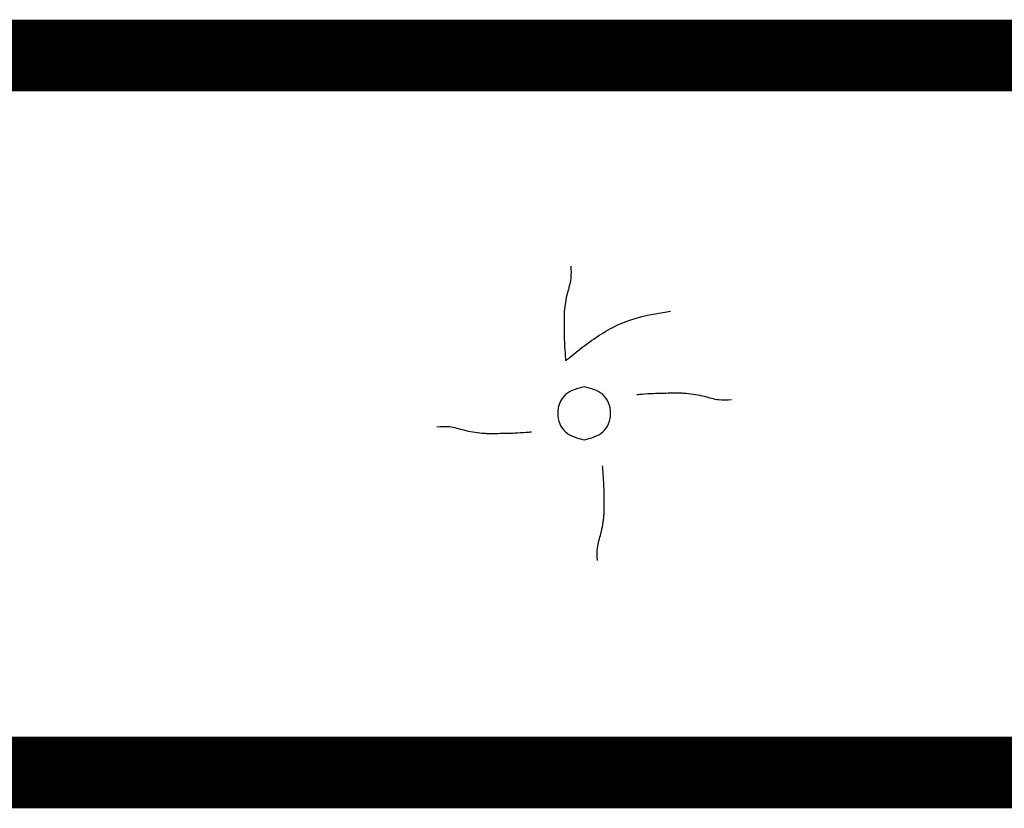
# Model space of a CAD drawing. Header units: inches. Extents: x -832 to -627, y -264 to 26.
# Tile 18 of 23: x -727 to -713, y -61 to -50. Entities that reach past the tile are written whole.
import ezdxf

# ---------------------------------------------------------------- set-up
doc = ezdxf.new("R2010")
doc.units = ezdxf.units.IN

# ---------------------------------------------------------------- blocks, each defined once
blk = doc.blocks.new('MEMBRANA__2', base_point=(-797.25, -81.75))
at = {"color": 7, "linetype": 'Continuous', "const_width": 0.5}
for points in [[(-747.951, -49.9), (-703.451, -49.9)], [(-703.451, -50.4), (-747.951, -50.4)], [(-760.132, -59.9), (-703.451, -59.9)], [(-703.451, -60.4), (-789.451, -60.4)]]:
    blk.add_lwpolyline(points, dxfattribs=at)
at = {"color": 7, "linetype": 'Continuous'}
for points in [[(-719.524, -55.398), (-719.526, -55.396), (-719.528, -55.393), (-719.53, -55.391), (-719.533, -55.389), (-719.535, -55.386), (-719.537, -55.384), (-719.539, -55.381), (-719.541, -55.379), (-719.544, -55.376), (-719.546, -55.373), (-719.549, -55.371), (-719.551, -55.368), (-719.554, -55.365), (-719.556, -55.362), (-719.559, -55.359), (-719.561, -55.356), (-719.564, -55.352), (-719.567, -55.349), (-719.57, -55.346), (-719.572, -55.343), (-719.575, -55.339), (-719.578, -55.336), (-719.581, -55.332), (-719.584, -55.329), (-719.587, -55.325), (-719.59, -55.321), (-719.593, -55.318), (-719.597, -55.314), (-719.6, -55.31), (-719.603, -55.306), (-719.606, -55.302), (-719.61, -55.298), (-719.613, -55.294), (-719.616, -55.29), (-719.62, -55.286), (-719.623, -55.281), (-719.627, -55.277), (-719.63, -55.273), (-719.634, -55.268), (-719.637, -55.264), (-719.641, -55.259), (-719.644, -55.255), (-719.648, -55.25), (-719.652, -55.246), (-719.655, -55.241), (-719.659, -55.236), (-719.663, -55.231), (-719.667, -55.226), (-719.67, -55.221), (-719.674, -55.217), (-719.678, -55.211), (-719.682, -55.206), (-719.686, -55.201), (-719.69, -55.196), (-719.694, -55.191), (-719.698, -55.186), (-719.702, -55.18), (-719.706, -55.175), (-719.71, -55.17), (-719.714, -55.164), (-719.718, -55.159), (-719.722, -55.153), (-719.726, -55.148), (-719.73, -55.142), (-719.734, -55.136), (-719.739, -55.131), (-719.743, -55.125), (-719.747, -55.119), (-719.751, -55.113), (-719.755, -55.107), (-719.76, -55.101), (-719.764, -55.095), (-719.768, -55.089), (-719.772, -55.083), (-719.777, -55.077), (-719.781, -55.071), (-719.785, -55.065), (-719.79, -55.059), (-719.794, -55.052), (-719.798, -55.046), (-719.803, -55.04), (-719.807, -55.033), (-719.811, -55.027), (-719.816, -55.02), (-719.82, -55.014), (-719.824, -55.007), (-719.829, -55.001), (-719.833, -54.994), (-719.837, -54.987), (-719.842, -54.981), (-719.846, -54.974), (-719.85, -54.967), (-719.855, -54.96), (-719.859, -54.954), (-719.864, -54.947), (-719.868, -54.94), (-719.872, -54.933), (-719.877, -54.926), (-719.881, -54.919), (-719.885, -54.912), (-719.89, -54.905), (-719.894, -54.898), (-719.899, -54.89), (-719.903, -54.883), (-719.907, -54.876), (-719.912, -54.869), (-719.916, -54.861), (-719.92, -54.854), (-719.924, -54.847), (-719.929, -54.839), (-719.933, -54.832), (-719.937, -54.825), (-719.942, -54.817), (-719.946, -54.81), (-719.95, -54.802), (-719.954, -54.795), (-719.959, -54.787), (-719.963, -54.779), (-719.967, -54.772), (-719.971, -54.764), (-719.975, -54.756), (-719.979, -54.749), (-719.984, -54.741), (-719.988, -54.733), (-719.992, -54.725), (-719.996, -54.717), (-720, -54.71), (-720.004, -54.702), (-720.008, -54.694), (-720.012, -54.686), (-720.016, -54.678), (-720.02, -54.67), (-720.024, -54.662), (-720.028, -54.654), (-720.032, -54.646), (-720.035, -54.638), (-720.039, -54.63), (-720.043, -54.621), (-720.047, -54.613), (-720.051, -54.605), (-720.054, -54.597), (-720.058, -54.589), (-720.062, -54.58), (-720.065, -54.572), (-720.069, -54.564), (-720.073, -54.556), (-720.076, -54.547), (-720.08, -54.539), (-720.083, -54.531), (-720.087, -54.522), (-720.09, -54.514), (-720.094, -54.505), (-720.097, -54.497), (-720.1, -54.489), (-720.104, -54.48), (-720.107, -54.472), (-720.11, -54.463), (-720.113, -54.455), (-720.116, -54.446), (-720.119, -54.437), (-720.123, -54.429), (-720.126, -54.42), (-720.129, -54.412), (-720.132, -54.403), (-720.134, -54.394), (-720.137, -54.386), (-720.14, -54.377), (-720.143, -54.369), (-720.146, -54.36), (-720.148, -54.351), (-720.151, -54.342), (-720.154, -54.334), (-720.156, -54.325), (-720.159, -54.316), (-720.161, -54.308), (-720.164, -54.299), (-720.166, -54.29), (-720.169, -54.281), (-720.171, -54.272), (-720.173, -54.264), (-720.175, -54.255), (-720.177, -54.246), (-720.179, -54.237), (-720.182, -54.228), (-720.184, -54.22), (-720.185, -54.211), (-720.187, -54.202), (-720.189, -54.193), (-720.191, -54.184), (-720.193, -54.175), (-720.194, -54.166), (-720.196, -54.157), (-720.198, -54.149), (-720.199, -54.14), (-720.2, -54.131), (-720.202, -54.123), (-720.203, -54.114), (-720.204, -54.106), (-720.205, -54.097), (-720.206, -54.089), (-720.208, -54.08), (-720.209, -54.071), (-720.209, -54.063), (-720.21, -54.054), (-720.211, -54.045), (-720.212, -54.037), (-720.213, -54.028), (-720.213, -54.019), (-720.214, -54.011), (-720.214, -54.002), (-720.215, -53.993), (-720.215, -53.984), (-720.216, -53.975), (-720.216, -53.966), (-720.216, -53.957), (-720.216, -53.948), (-720.216, -53.939), (-720.216, -53.93), (-720.216, -53.923), (-720.216, -53.915), (-720.216, -53.908), (-720.216, -53.901), (-720.216, -53.893), (-720.215, -53.886), (-720.215, -53.878), (-720.214, -53.871), (-720.214, -53.864), (-720.213, -53.857), (-720.213, -53.849), (-720.212, -53.842), (-720.211, -53.835), (-720.21, -53.828), (-720.209, -53.821), (-720.208, -53.813), (-720.207, -53.806), (-720.206, -53.799), (-720.205, -53.792), (-720.204, -53.785), (-720.203, -53.778), (-720.202, -53.771), (-720.2, -53.764), (-720.199, -53.757), (-720.197, -53.751), (-720.196, -53.744), (-720.194, -53.737), (-720.193, -53.73), (-720.191, -53.724), (-720.189, -53.717), (-720.187, -53.71), (-720.185, -53.703), (-720.183, -53.695), (-720.181, -53.688), (-720.179, -53.681), (-720.177, -53.674), (-720.174, -53.667), (-720.172, -53.66), (-720.169, -53.652), (-720.167, -53.645), (-720.164, -53.639), (-720.161, -53.632), (-720.159, -53.625), (-720.156, -53.618), (-720.153, -53.611), (-720.15, -53.604), (-720.147, -53.598), (-720.144, -53.591), (-720.141, -53.585), (-720.138, -53.578), (-720.135, -53.572), (-720.132, -53.565), (-720.128, -53.559), (-720.125, -53.552), (-720.122, -53.546), (-720.118, -53.54), (-720.115, -53.534), (-720.111, -53.528), (-720.108, -53.521), (-720.104, -53.515), (-720.1, -53.509), (-720.097, -53.503), (-720.093, -53.497), (-720.089, -53.492), (-720.085, -53.486), (-720.081, -53.48), (-720.077, -53.474), (-720.073, -53.468), (-720.069, -53.463), (-720.065, -53.457), (-720.061, -53.452), (-720.057, -53.446), (-720.053, -53.44), (-720.049, -53.435), (-720.044, -53.43), (-720.04, -53.424), (-720.036, -53.419), (-720.031, -53.414), (-720.027, -53.408), (-720.022, -53.403), (-720.018, -53.398), (-720.013, -53.393), (-720.009, -53.388), (-720.004, -53.383), (-720, -53.378), (-719.995, -53.373), (-719.99, -53.368), (-719.985, -53.363), (-719.981, -53.358), (-719.976, -53.354), (-719.971, -53.349), (-719.966, -53.344), (-719.961, -53.339), (-719.957, -53.335), (-719.952, -53.33), (-719.947, -53.326), (-719.942, -53.321), (-719.937, -53.317), (-719.932, -53.312), (-719.927, -53.308), (-719.921, -53.304), (-719.916, -53.299), (-719.911, -53.295), (-719.906, -53.291), (-719.901, -53.287), (-719.896, -53.282), (-719.891, -53.278), (-719.885, -53.274), (-719.88, -53.27), (-719.875, -53.266), (-719.869, -53.262), (-719.864, -53.258), (-719.859, -53.255), (-719.854, -53.251), (-719.848, -53.247), (-719.843, -53.243), (-719.837, -53.239), (-719.832, -53.236), (-719.827, -53.232), (-719.821, -53.228), (-719.816, -53.225), (-719.81, -53.221), (-719.805, -53.218), (-719.799, -53.214), (-719.794, -53.211), (-719.789, -53.207), (-719.783, -53.204), (-719.778, -53.201), (-719.772, -53.197), (-719.767, -53.194), (-719.761, -53.191), (-719.755, -53.188), (-719.75, -53.185), (-719.744, -53.181), (-719.739, -53.178), (-719.733, -53.175), (-719.728, -53.172), (-719.722, -53.169), (-719.717, -53.166), (-719.711, -53.163), (-719.706, -53.161), (-719.7, -53.158), (-719.695, -53.155), (-719.689, -53.152), (-719.684, -53.149), (-719.678, -53.147), (-719.673, -53.144), (-719.667, -53.141), (-719.661, -53.139), (-719.656, -53.136), (-719.65, -53.133), (-719.645, -53.131), (-719.64, -53.128), (-719.634, -53.126), (-719.629, -53.124), (-719.623, -53.121), (-719.618, -53.119), (-719.612, -53.116), (-719.607, -53.114), (-719.601, -53.112), (-719.596, -53.11), (-719.591, -53.107), (-719.585, -53.105), (-719.58, -53.103), (-719.574, -53.101), (-719.569, -53.099), (-719.564, -53.097), (-719.558, -53.095), (-719.553, -53.093), (-719.548, -53.091), (-719.543, -53.089), (-719.537, -53.087), (-719.532, -53.085), (-719.527, -53.083), (-719.522, -53.081), (-719.517, -53.08), (-719.512, -53.078), (-719.506, -53.076), (-719.501, -53.074), (-719.496, -53.073), (-719.491, -53.071), (-719.486, -53.069), (-719.481, -53.068), (-719.476, -53.066), (-719.471, -53.065), (-719.466, -53.063), (-719.462, -53.062), (-719.457, -53.06), (-719.452, -53.059), (-719.447, -53.057), (-719.442, -53.056), (-719.438, -53.054), (-719.433, -53.053), (-719.428, -53.052), (-719.424, -53.051), (-719.419, -53.049), (-719.414, -53.048), (-719.41, -53.047), (-719.405, -53.046), (-719.401, -53.044), (-719.397, -53.043), (-719.392, -53.042), (-719.388, -53.041), (-719.383, -53.04), (-719.379, -53.039), (-719.375, -53.038), (-719.371, -53.037), (-719.367, -53.036), (-719.362, -53.035), (-719.358, -53.034), (-719.354, -53.033), (-719.35, -53.033), (-719.346, -53.032), (-719.342, -53.031), (-719.339, -53.03), (-719.335, -53.029), (-719.331, -53.029), (-719.327, -53.028), (-719.324, -53.027), (-719.32, -53.026), (-719.316, -53.026), (-719.313, -53.025), (-719.309, -53.024), (-719.306, -53.024), (-719.303, -53.023), (-719.299, -53.023), (-719.296, -53.022), (-719.293, -53.022), (-719.289, -53.021), (-719.286, -53.021), (-719.283, -53.02), (-719.28, -53.02), (-719.277, -53.019), (-719.274, -53.019), (-719.272, -53.019), (-719.269, -53.018), (-719.266, -53.018), (-719.263, -53.018), (-719.261, -53.017), (-719.258, -53.017), (-719.256, -53.017), (-719.253, -53.017), (-719.251, -53.016), (-719.249, -53.016), (-719.247, -53.016), (-719.246, -53.016), (-719.245, -53.016), (-719.244, -53.016), (-719.242, -53.016), (-719.241, -53.016), (-719.24, -53.016), (-719.239, -53.016), (-719.237, -53.016), (-719.236, -53.016), (-719.235, -53.016), (-719.233, -53.015), (-719.232, -53.015), (-719.23, -53.015), (-719.229, -53.015), (-719.227, -53.015), (-719.226, -53.015), (-719.224, -53.015), (-719.224, -53.015), (-719.224, -53.015), (-719.223, -53.015), (-719.223, -53.015), (-719.222, -53.015), (-719.222, -53.015), (-719.221, -53.015), (-719.221, -53.015), (-719.22, -53.015), (-719.219, -53.015), (-719.219, -53.016), (-719.218, -53.016), (-719.217, -53.016), (-719.216, -53.016), (-719.216, -53.016), (-719.215, -53.016), (-719.214, -53.016), (-719.213, -53.016), (-719.212, -53.016), (-719.211, -53.016), (-719.21, -53.016), (-719.207, -53.016), (-719.203, -53.016), (-719.199, -53.017), (-719.195, -53.017), (-719.191, -53.017), (-719.187, -53.018), (-719.184, -53.018), (-719.18, -53.018), (-719.176, -53.019), (-719.172, -53.019), (-719.169, -53.02), (-719.165, -53.02), (-719.161, -53.021), (-719.158, -53.021), (-719.154, -53.022), (-719.15, -53.023), (-719.147, -53.023), (-719.143, -53.024), (-719.14, -53.025), (-719.136, -53.026), (-719.133, -53.026), (-719.129, -53.027), (-719.126, -53.028), (-719.122, -53.029), (-719.119, -53.03), (-719.116, -53.03), (-719.112, -53.031), (-719.109, -53.032), (-719.106, -53.033), (-719.103, -53.034), (-719.099, -53.035), (-719.096, -53.036), (-719.093, -53.037), (-719.09, -53.038), (-719.087, -53.039), (-719.084, -53.04), (-719.081, -53.041), (-719.078, -53.042), (-719.075, -53.043), (-719.072, -53.044), (-719.069, -53.045), (-719.066, -53.046), (-719.063, -53.047), (-719.06, -53.048), (-719.058, -53.049), (-719.055, -53.05), (-719.052, -53.051), (-719.05, -53.052), (-719.047, -53.053), (-719.044, -53.054), (-719.042, -53.055), (-719.039, -53.056), (-719.037, -53.057), (-719.034, -53.058), (-719.032, -53.059), (-719.03, -53.06), (-719.028, -53.061), (-719.025, -53.062), (-719.023, -53.063), (-719.021, -53.064), (-719.019, -53.065), (-719.017, -53.066), (-719.015, -53.067), (-719.013, -53.068), (-719.011, -53.069), (-719.009, -53.07), (-719.007, -53.07), (-719.005, -53.071), (-719.004, -53.072), (-719.002, -53.073), (-719, -53.074), (-718.999, -53.075), (-718.997, -53.075), (-718.996, -53.076), (-718.994, -53.077), (-718.993, -53.078), (-718.992, -53.078), (-718.99, -53.079), (-718.989, -53.08), (-718.988, -53.08), (-718.987, -53.081), (-718.986, -53.081), (-718.985, -53.082), (-718.984, -53.083), (-718.983, -53.083), (-718.982, -53.083), (-718.981, -53.084), (-718.981, -53.084), (-718.98, -53.085), (-718.979, -53.085), (-718.979, -53.085), (-718.978, -53.086), (-718.978, -53.086), (-718.978, -53.086), (-718.977, -53.086), (-718.977, -53.086), (-718.977, -53.086), (-718.977, -53.087), (-718.977, -53.087)], [(-718.977, -53.087), (-718.977, -53.262), (-719.024, -53.462), (-719.067, -53.719), (-719.07, -53.774), (-719.071, -53.837), (-719.071, -53.886), (-719.071, -53.937), (-719.064, -54.174), (-719.054, -54.332), (-719.048, -54.406)], [(-719.048, -54.406), (-718.743, -54.166), (-718.217, -53.863), (-717.585, -53.715)], [(-717.585, -53.715), (-717.577, -53.715), (-717.569, -53.715), (-717.562, -53.715), (-717.554, -53.715), (-717.546, -53.715), (-717.538, -53.716), (-717.531, -53.716), (-717.523, -53.717), (-717.516, -53.717), (-717.508, -53.718), (-717.501, -53.719), (-717.493, -53.719), (-717.486, -53.72), (-717.479, -53.721), (-717.471, -53.722), (-717.464, -53.723), (-717.457, -53.724), (-717.45, -53.725), (-717.443, -53.726), (-717.435, -53.727), (-717.428, -53.728), (-717.421, -53.73), (-717.414, -53.731), (-717.408, -53.732), (-717.401, -53.734), (-717.394, -53.735), (-717.387, -53.737), (-717.38, -53.739), (-717.374, -53.74), (-717.367, -53.742), (-717.36, -53.744), (-717.354, -53.746), (-717.347, -53.747), (-717.34, -53.749), (-717.334, -53.751), (-717.328, -53.753), (-717.321, -53.756), (-717.315, -53.758), (-717.308, -53.76), (-717.302, -53.762), (-717.296, -53.764), (-717.29, -53.767), (-717.283, -53.769), (-717.277, -53.771), (-717.271, -53.774), (-717.265, -53.776), (-717.259, -53.779), (-717.253, -53.782), (-717.247, -53.784), (-717.241, -53.787), (-717.235, -53.79), (-717.229, -53.792), (-717.224, -53.795), (-717.218, -53.798), (-717.212, -53.801), (-717.206, -53.804), (-717.201, -53.807), (-717.195, -53.81), (-717.19, -53.813), (-717.184, -53.816), (-717.179, -53.819), (-717.173, -53.823), (-717.168, -53.826), (-717.162, -53.829), (-717.157, -53.832), (-717.152, -53.836), (-717.146, -53.839), (-717.141, -53.842), (-717.136, -53.846), (-717.131, -53.849), (-717.125, -53.853), (-717.12, -53.856), (-717.115, -53.86), (-717.11, -53.864), (-717.105, -53.867), (-717.1, -53.871), (-717.095, -53.875), (-717.09, -53.878), (-717.085, -53.882), (-717.081, -53.886), (-717.076, -53.89), (-717.071, -53.894), (-717.066, -53.898), (-717.062, -53.902), (-717.057, -53.906), (-717.052, -53.91), (-717.048, -53.914), (-717.043, -53.918), (-717.039, -53.922), (-717.034, -53.926), (-717.03, -53.93), (-717.025, -53.934), (-717.021, -53.938), (-717.016, -53.942), (-717.012, -53.947), (-717.008, -53.951), (-717.003, -53.955), (-716.999, -53.96), (-716.995, -53.964), (-716.991, -53.968), (-716.987, -53.973), (-716.983, -53.977), (-716.978, -53.981), (-716.974, -53.986), (-716.97, -53.99), (-716.966, -53.995), (-716.962, -53.999), (-716.959, -54.004), (-716.955, -54.008), (-716.951, -54.013), (-716.947, -54.017), (-716.943, -54.022), (-716.939, -54.027), (-716.936, -54.031), (-716.932, -54.036), (-716.928, -54.041), (-716.925, -54.045), (-716.921, -54.05), (-716.917, -54.055), (-716.914, -54.059), (-716.91, -54.064), (-716.907, -54.069), (-716.903, -54.074), (-716.9, -54.078), (-716.897, -54.083), (-716.893, -54.088), (-716.89, -54.093), (-716.887, -54.098), (-716.883, -54.102), (-716.88, -54.107), (-716.877, -54.112), (-716.874, -54.117), (-716.871, -54.122), (-716.867, -54.127), (-716.864, -54.132), (-716.861, -54.136), (-716.858, -54.141), (-716.855, -54.146), (-716.852, -54.151), (-716.849, -54.156), (-716.846, -54.161), (-716.843, -54.166), (-716.84, -54.171), (-716.838, -54.176), (-716.835, -54.181), (-716.832, -54.186), (-716.829, -54.191), (-716.826, -54.195), (-716.824, -54.2), (-716.821, -54.205), (-716.818, -54.21), (-716.816, -54.215), (-716.813, -54.22), (-716.811, -54.225), (-716.808, -54.23), (-716.805, -54.235), (-716.803, -54.24), (-716.801, -54.245), (-716.798, -54.25), (-716.796, -54.255), (-716.793, -54.26), (-716.791, -54.265), (-716.789, -54.27), (-716.786, -54.275), (-716.784, -54.279), (-716.782, -54.284), (-716.779, -54.289), (-716.777, -54.294), (-716.775, -54.299), (-716.773, -54.304), (-716.771, -54.309), (-716.769, -54.314), (-716.767, -54.319), (-716.764, -54.323), (-716.762, -54.328), (-716.76, -54.333), (-716.758, -54.338), (-716.756, -54.343), (-716.755, -54.347), (-716.753, -54.352), (-716.751, -54.357), (-716.749, -54.362), (-716.747, -54.367), (-716.745, -54.371), (-716.743, -54.376), (-716.742, -54.381), (-716.74, -54.385), (-716.738, -54.39), (-716.736, -54.395), (-716.735, -54.399), (-716.733, -54.404), (-716.731, -54.409), (-716.73, -54.413), (-716.728, -54.418), (-716.727, -54.422), (-716.725, -54.427), (-716.724, -54.432), (-716.722, -54.436), (-716.721, -54.441), (-716.719, -54.445), (-716.718, -54.45), (-716.716, -54.454), (-716.715, -54.458), (-716.714, -54.463), (-716.712, -54.467), (-716.711, -54.471), (-716.71, -54.476), (-716.708, -54.48), (-716.707, -54.484), (-716.706, -54.489), (-716.705, -54.493), (-716.703, -54.497), (-716.702, -54.501), (-716.701, -54.505), (-716.7, -54.51), (-716.699, -54.514), (-716.698, -54.518), (-716.697, -54.522), (-716.696, -54.526), (-716.695, -54.53), (-716.694, -54.534), (-716.693, -54.538), (-716.692, -54.542), (-716.691, -54.545), (-716.69, -54.549), (-716.689, -54.553), (-716.688, -54.557), (-716.687, -54.561), (-716.686, -54.564), (-716.685, -54.568), (-716.685, -54.572), (-716.684, -54.575), (-716.683, -54.579), (-716.682, -54.582), (-716.681, -54.586), (-716.681, -54.589), (-716.68, -54.593), (-716.679, -54.596), (-716.679, -54.6), (-716.678, -54.603), (-716.677, -54.606), (-716.677, -54.609), (-716.676, -54.613), (-716.676, -54.616), (-716.675, -54.619), (-716.674, -54.622), (-716.674, -54.625), (-716.673, -54.628), (-716.673, -54.631), (-716.672, -54.634), (-716.672, -54.637), (-716.672, -54.64), (-716.671, -54.643), (-716.671, -54.645), (-716.67, -54.648), (-716.67, -54.651), (-716.67, -54.654), (-716.669, -54.656), (-716.669, -54.659), (-716.669, -54.661), (-716.668, -54.664), (-716.668, -54.666), (-716.668, -54.668), (-716.668, -54.671), (-716.667, -54.673), (-716.667, -54.675), (-716.667, -54.677), (-716.667, -54.68), (-716.667, -54.681), (-716.666, -54.683), (-716.666, -54.684), (-716.666, -54.686), (-716.666, -54.687), (-716.666, -54.689), (-716.666, -54.69), (-716.666, -54.691), (-716.666, -54.693), (-716.666, -54.695), (-716.666, -54.696), (-716.666, -54.698), (-716.666, -54.699), (-716.666, -54.701), (-716.666, -54.703), (-716.666, -54.704), (-716.666, -54.706), (-716.666, -54.707), (-716.666, -54.707), (-716.666, -54.707), (-716.666, -54.708), (-716.666, -54.708), (-716.666, -54.709), (-716.666, -54.709), (-716.666, -54.71), (-716.666, -54.71), (-716.666, -54.711), (-716.666, -54.712), (-716.666, -54.713), (-716.666, -54.713), (-716.666, -54.714), (-716.666, -54.715), (-716.666, -54.716), (-716.666, -54.716), (-716.666, -54.717), (-716.666, -54.718), (-716.666, -54.719), (-716.666, -54.72), (-716.666, -54.724), (-716.666, -54.728), (-716.667, -54.731), (-716.667, -54.735), (-716.667, -54.739), (-716.668, -54.743), (-716.668, -54.747), (-716.668, -54.75), (-716.669, -54.754), (-716.669, -54.758), (-716.67, -54.762), (-716.67, -54.765), (-716.671, -54.769), (-716.672, -54.773), (-716.672, -54.776), (-716.673, -54.78), (-716.674, -54.784), (-716.674, -54.787), (-716.675, -54.791), (-716.676, -54.794), (-716.676, -54.798), (-716.677, -54.801), (-716.678, -54.805), (-716.679, -54.808), (-716.68, -54.811), (-716.68, -54.815), (-716.681, -54.818), (-716.682, -54.821), (-716.683, -54.825), (-716.684, -54.828), (-716.685, -54.831), (-716.686, -54.834), (-716.687, -54.838), (-716.688, -54.841), (-716.689, -54.844), (-716.69, -54.847), (-716.691, -54.85), (-716.692, -54.853), (-716.693, -54.856), (-716.694, -54.859), (-716.695, -54.862), (-716.696, -54.865), (-716.697, -54.868), (-716.698, -54.87), (-716.699, -54.873), (-716.7, -54.876), (-716.701, -54.879), (-716.702, -54.881), (-716.703, -54.884), (-716.704, -54.886), (-716.705, -54.889), (-716.706, -54.891), (-716.707, -54.894), (-716.708, -54.896), (-716.709, -54.899), (-716.71, -54.901), (-716.711, -54.903), (-716.712, -54.906), (-716.713, -54.908), (-716.714, -54.91), (-716.715, -54.912), (-716.716, -54.914), (-716.717, -54.916), (-716.718, -54.918), (-716.719, -54.92), (-716.719, -54.922), (-716.72, -54.924), (-716.721, -54.926), (-716.722, -54.927), (-716.723, -54.929), (-716.724, -54.931), (-716.724, -54.932), (-716.725, -54.934), (-716.726, -54.935), (-716.727, -54.937), (-716.727, -54.938), (-716.728, -54.939), (-716.729, -54.941), (-716.73, -54.942), (-716.73, -54.943), (-716.731, -54.944), (-716.731, -54.945), (-716.732, -54.946), (-716.732, -54.947), (-716.733, -54.948), (-716.733, -54.949), (-716.734, -54.95), (-716.734, -54.95), (-716.735, -54.951), (-716.735, -54.952), (-716.735, -54.952), (-716.735, -54.953), (-716.736, -54.953), (-716.736, -54.953), (-716.736, -54.954), (-716.736, -54.954), (-716.736, -54.954), (-716.736, -54.954), (-716.736, -54.954)], [(-718.79, -54.771), (-719.051, -54.879), (-719.159, -55.14), (-719.051, -55.401), (-718.79, -55.509)], [(-718.79, -55.509), (-718.53, -55.401), (-718.422, -55.14), (-718.53, -54.879), (-718.79, -54.771)], [(-718.056, -54.883), (-718.054, -54.885), (-718.052, -54.887), (-718.05, -54.89), (-718.048, -54.892), (-718.046, -54.894), (-718.044, -54.897), (-718.042, -54.899), (-718.039, -54.902), (-718.037, -54.905), (-718.035, -54.907), (-718.032, -54.91), (-718.03, -54.913), (-718.027, -54.916), (-718.025, -54.919), (-718.022, -54.922), (-718.019, -54.925), (-718.017, -54.928), (-718.014, -54.932), (-718.011, -54.935), (-718.008, -54.938), (-718.005, -54.942), (-718.002, -54.945), (-717.999, -54.949), (-717.996, -54.952), (-717.993, -54.956), (-717.99, -54.96), (-717.987, -54.963), (-717.984, -54.967), (-717.981, -54.971), (-717.978, -54.975), (-717.974, -54.979), (-717.971, -54.983), (-717.968, -54.987), (-717.964, -54.991), (-717.961, -54.995), (-717.958, -55), (-717.954, -55.004), (-717.951, -55.008), (-717.947, -55.013), (-717.943, -55.017), (-717.94, -55.022), (-717.936, -55.026), (-717.933, -55.031), (-717.929, -55.035), (-717.925, -55.04), (-717.921, -55.045), (-717.918, -55.05), (-717.914, -55.055), (-717.91, -55.06), (-717.906, -55.065), (-717.902, -55.07), (-717.899, -55.075), (-717.895, -55.08), (-717.891, -55.085), (-717.887, -55.09), (-717.883, -55.095), (-717.879, -55.101), (-717.875, -55.106), (-717.871, -55.112), (-717.867, -55.117), (-717.863, -55.122), (-717.858, -55.128), (-717.854, -55.134), (-717.85, -55.139), (-717.846, -55.145), (-717.842, -55.151), (-717.838, -55.156), (-717.834, -55.162), (-717.829, -55.168), (-717.825, -55.174), (-717.821, -55.18), (-717.817, -55.186), (-717.812, -55.192), (-717.808, -55.198), (-717.804, -55.204), (-717.8, -55.21), (-717.795, -55.216), (-717.791, -55.223), (-717.787, -55.229), (-717.782, -55.235), (-717.778, -55.242), (-717.774, -55.248), (-717.769, -55.255), (-717.765, -55.261), (-717.761, -55.268), (-717.756, -55.274), (-717.752, -55.281), (-717.747, -55.287), (-717.743, -55.294), (-717.739, -55.301), (-717.734, -55.307), (-717.73, -55.314), (-717.726, -55.321), (-717.721, -55.328), (-717.717, -55.335), (-717.712, -55.342), (-717.708, -55.349), (-717.704, -55.356), (-717.699, -55.363), (-717.695, -55.37), (-717.691, -55.377), (-717.686, -55.384), (-717.682, -55.391), (-717.677, -55.398), (-717.673, -55.406), (-717.669, -55.413), (-717.664, -55.42), (-717.66, -55.427), (-717.656, -55.435), (-717.652, -55.442), (-717.647, -55.45), (-717.643, -55.457), (-717.639, -55.465), (-717.634, -55.472), (-717.63, -55.48), (-717.626, -55.487), (-717.622, -55.495), (-717.618, -55.502), (-717.613, -55.51), (-717.609, -55.518), (-717.605, -55.525), (-717.601, -55.533), (-717.597, -55.541), (-717.593, -55.549), (-717.589, -55.557), (-717.584, -55.564), (-717.58, -55.572), (-717.576, -55.58), (-717.572, -55.588), (-717.568, -55.596), (-717.564, -55.604), (-717.56, -55.612), (-717.556, -55.62), (-717.553, -55.628), (-717.549, -55.636), (-717.545, -55.644), (-717.541, -55.652), (-717.537, -55.661), (-717.533, -55.669), (-717.53, -55.677), (-717.526, -55.685), (-717.522, -55.693), (-717.519, -55.702), (-717.515, -55.71), (-717.511, -55.718), (-717.508, -55.726), (-717.504, -55.735), (-717.501, -55.743), (-717.497, -55.751), (-717.494, -55.76), (-717.49, -55.768), (-717.487, -55.777), (-717.483, -55.785), (-717.48, -55.793), (-717.477, -55.802), (-717.474, -55.81), (-717.47, -55.819), (-717.467, -55.827), (-717.464, -55.836), (-717.461, -55.845), (-717.458, -55.853), (-717.455, -55.862), (-717.452, -55.87), (-717.449, -55.879), (-717.446, -55.888), (-717.443, -55.896), (-717.44, -55.905), (-717.437, -55.914), (-717.435, -55.922), (-717.432, -55.931), (-717.429, -55.94), (-717.427, -55.948), (-717.424, -55.957), (-717.422, -55.966), (-717.419, -55.975), (-717.417, -55.983), (-717.414, -55.992), (-717.412, -56.001), (-717.41, -56.01), (-717.407, -56.018), (-717.405, -56.027), (-717.403, -56.036), (-717.401, -56.045), (-717.399, -56.054), (-717.397, -56.063), (-717.395, -56.071), (-717.393, -56.08), (-717.391, -56.089), (-717.389, -56.098), (-717.388, -56.107), (-717.386, -56.116), (-717.385, -56.125), (-717.383, -56.134), (-717.382, -56.142), (-717.38, -56.151), (-717.379, -56.159), (-717.378, -56.168), (-717.376, -56.176), (-717.375, -56.185), (-717.374, -56.193), (-717.373, -56.202), (-717.372, -56.21), (-717.371, -56.219), (-717.37, -56.227), (-717.369, -56.236), (-717.369, -56.245), (-717.368, -56.253), (-717.367, -56.262), (-717.367, -56.271), (-717.366, -56.279), (-717.366, -56.288), (-717.365, -56.297), (-717.365, -56.306), (-717.365, -56.315), (-717.365, -56.324), (-717.364, -56.333), (-717.364, -56.341), (-717.364, -56.351), (-717.364, -56.358), (-717.364, -56.365), (-717.365, -56.373), (-717.365, -56.38), (-717.365, -56.387), (-717.365, -56.395), (-717.366, -56.402), (-717.366, -56.409), (-717.367, -56.416), (-717.367, -56.424), (-717.368, -56.431), (-717.369, -56.438), (-717.37, -56.445), (-717.37, -56.452), (-717.371, -56.459), (-717.372, -56.467), (-717.373, -56.474), (-717.374, -56.481), (-717.375, -56.488), (-717.376, -56.495), (-717.378, -56.502), (-717.379, -56.508), (-717.38, -56.515), (-717.382, -56.522), (-717.383, -56.529), (-717.385, -56.536), (-717.386, -56.543), (-717.388, -56.549), (-717.389, -56.556), (-717.391, -56.563), (-717.393, -56.569), (-717.395, -56.577), (-717.397, -56.584), (-717.399, -56.591), (-717.401, -56.598), (-717.404, -56.606), (-717.406, -56.613), (-717.409, -56.62), (-717.411, -56.627), (-717.414, -56.634), (-717.416, -56.641), (-717.419, -56.648), (-717.422, -56.655), (-717.424, -56.662), (-717.427, -56.668), (-717.43, -56.675), (-717.433, -56.682), (-717.436, -56.688), (-717.439, -56.695), (-717.442, -56.702), (-717.445, -56.708), (-717.449, -56.715), (-717.452, -56.721), (-717.455, -56.727), (-717.458, -56.734), (-717.462, -56.74), (-717.465, -56.746), (-717.469, -56.752), (-717.472, -56.758), (-717.476, -56.764), (-717.48, -56.77), (-717.483, -56.776), (-717.487, -56.782), (-717.491, -56.788), (-717.495, -56.794), (-717.499, -56.8), (-717.503, -56.806), (-717.507, -56.811), (-717.511, -56.817), (-717.515, -56.823), (-717.519, -56.828), (-717.523, -56.834), (-717.527, -56.839), (-717.531, -56.845), (-717.536, -56.85), (-717.54, -56.856), (-717.544, -56.861), (-717.549, -56.866), (-717.553, -56.872), (-717.558, -56.877), (-717.562, -56.882), (-717.567, -56.887), (-717.571, -56.892), (-717.576, -56.897), (-717.581, -56.902), (-717.585, -56.907), (-717.59, -56.912), (-717.595, -56.917), (-717.599, -56.922), (-717.604, -56.927), (-717.609, -56.931), (-717.614, -56.936), (-717.619, -56.941), (-717.624, -56.945), (-717.629, -56.95), (-717.633, -56.954), (-717.638, -56.959), (-717.643, -56.963), (-717.648, -56.968), (-717.654, -56.972), (-717.659, -56.977), (-717.664, -56.981), (-717.669, -56.985), (-717.674, -56.989), (-717.679, -56.994), (-717.684, -56.998), (-717.69, -57.002), (-717.695, -57.006), (-717.7, -57.01), (-717.705, -57.014), (-717.711, -57.018), (-717.716, -57.022), (-717.721, -57.026), (-717.727, -57.03), (-717.732, -57.034), (-717.737, -57.037), (-717.743, -57.041), (-717.748, -57.045), (-717.753, -57.048), (-717.759, -57.052), (-717.764, -57.056), (-717.77, -57.059), (-717.775, -57.063), (-717.781, -57.066), (-717.786, -57.07), (-717.792, -57.073), (-717.797, -57.076), (-717.803, -57.08), (-717.808, -57.083), (-717.814, -57.086), (-717.819, -57.09), (-717.825, -57.093), (-717.83, -57.096), (-717.836, -57.099), (-717.841, -57.102), (-717.847, -57.105), (-717.852, -57.108), (-717.858, -57.111), (-717.863, -57.114), (-717.869, -57.117), (-717.875, -57.12), (-717.88, -57.123), (-717.886, -57.126), (-717.891, -57.129), (-717.897, -57.131), (-717.902, -57.134), (-717.908, -57.137), (-717.913, -57.139), (-717.919, -57.142), (-717.924, -57.145), (-717.93, -57.147), (-717.935, -57.15), (-717.941, -57.152), (-717.946, -57.155), (-717.952, -57.157), (-717.957, -57.16), (-717.963, -57.162), (-717.968, -57.164), (-717.974, -57.167), (-717.979, -57.169), (-717.984, -57.171), (-717.99, -57.173), (-717.995, -57.176), (-718.001, -57.178), (-718.006, -57.18), (-718.011, -57.182), (-718.017, -57.184), (-718.022, -57.186), (-718.027, -57.188), (-718.032, -57.19), (-718.038, -57.192), (-718.043, -57.194), (-718.048, -57.196), (-718.053, -57.198), (-718.059, -57.199), (-718.064, -57.201), (-718.069, -57.203), (-718.074, -57.205), (-718.079, -57.207), (-718.084, -57.208), (-718.089, -57.21), (-718.094, -57.212), (-718.099, -57.213), (-718.104, -57.215), (-718.109, -57.216), (-718.114, -57.218), (-718.119, -57.219), (-718.124, -57.221), (-718.129, -57.222), (-718.133, -57.224), (-718.138, -57.225), (-718.143, -57.226), (-718.148, -57.228), (-718.152, -57.229), (-718.157, -57.23), (-718.161, -57.232), (-718.166, -57.233), (-718.171, -57.234), (-718.175, -57.235), (-718.18, -57.236), (-718.184, -57.238), (-718.188, -57.239), (-718.193, -57.24), (-718.197, -57.241), (-718.201, -57.242), (-718.206, -57.243), (-718.21, -57.244), (-718.214, -57.245), (-718.218, -57.246), (-718.222, -57.247), (-718.226, -57.248), (-718.23, -57.248), (-718.234, -57.249), (-718.238, -57.25), (-718.242, -57.251), (-718.246, -57.252), (-718.25, -57.252), (-718.253, -57.253), (-718.257, -57.254), (-718.261, -57.255), (-718.264, -57.255), (-718.268, -57.256), (-718.271, -57.256), (-718.275, -57.257), (-718.278, -57.258), (-718.281, -57.258), (-718.285, -57.259), (-718.288, -57.259), (-718.291, -57.26), (-718.294, -57.26), (-718.297, -57.261), (-718.3, -57.261), (-718.303, -57.261), (-718.306, -57.262), (-718.309, -57.262), (-718.312, -57.263), (-718.315, -57.263), (-718.317, -57.263), (-718.32, -57.264), (-718.323, -57.264), (-718.325, -57.264), (-718.327, -57.264), (-718.33, -57.264), (-718.332, -57.265), (-718.333, -57.265), (-718.335, -57.265), (-718.336, -57.265), (-718.337, -57.265), (-718.338, -57.265), (-718.34, -57.265), (-718.341, -57.265), (-718.342, -57.265), (-718.343, -57.265), (-718.345, -57.265), (-718.346, -57.265), (-718.347, -57.265), (-718.349, -57.266), (-718.35, -57.266), (-718.352, -57.266), (-718.353, -57.266), (-718.355, -57.266), (-718.356, -57.266), (-718.357, -57.266), (-718.357, -57.266), (-718.357, -57.266), (-718.358, -57.266), (-718.358, -57.266), (-718.359, -57.266), (-718.359, -57.266), (-718.36, -57.266), (-718.361, -57.265), (-718.361, -57.265), (-718.362, -57.265), (-718.363, -57.265), (-718.364, -57.265), (-718.364, -57.265), (-718.365, -57.265), (-718.366, -57.265), (-718.367, -57.265), (-718.368, -57.265), (-718.369, -57.265), (-718.369, -57.265), (-718.37, -57.265), (-718.374, -57.265), (-718.378, -57.265), (-718.382, -57.264), (-718.386, -57.264), (-718.39, -57.264), (-718.393, -57.263), (-718.397, -57.263), (-718.401, -57.263), (-718.405, -57.262), (-718.408, -57.262), (-718.412, -57.261), (-718.416, -57.261), (-718.419, -57.26), (-718.423, -57.259), (-718.427, -57.259), (-718.43, -57.258), (-718.434, -57.258), (-718.437, -57.257), (-718.441, -57.256), (-718.444, -57.255), (-718.448, -57.255), (-718.451, -57.254), (-718.455, -57.253), (-718.458, -57.252), (-718.462, -57.251), (-718.465, -57.251), (-718.468, -57.25), (-718.472, -57.249), (-718.475, -57.248), (-718.478, -57.247), (-718.481, -57.246), (-718.485, -57.245), (-718.488, -57.244), (-718.491, -57.243), (-718.494, -57.242), (-718.497, -57.241), (-718.5, -57.24), (-718.503, -57.239), (-718.506, -57.238), (-718.509, -57.237), (-718.512, -57.236), (-718.515, -57.235), (-718.518, -57.234), (-718.52, -57.233), (-718.523, -57.232), (-718.526, -57.231), (-718.529, -57.23), (-718.531, -57.229), (-718.534, -57.228), (-718.536, -57.227), (-718.539, -57.226), (-718.541, -57.225), (-718.544, -57.224), (-718.546, -57.223), (-718.549, -57.222), (-718.551, -57.221), (-718.553, -57.22), (-718.555, -57.219), (-718.558, -57.218), (-718.56, -57.217), (-718.562, -57.216), (-718.564, -57.215), (-718.566, -57.214), (-718.568, -57.213), (-718.57, -57.212), (-718.572, -57.211), (-718.574, -57.21), (-718.575, -57.209), (-718.577, -57.209), (-718.579, -57.208), (-718.58, -57.207), (-718.582, -57.206), (-718.583, -57.205), (-718.585, -57.205), (-718.586, -57.204), (-718.588, -57.203), (-718.589, -57.202), (-718.59, -57.202), (-718.592, -57.201), (-718.593, -57.2), (-718.594, -57.2), (-718.595, -57.199), (-718.596, -57.199), (-718.597, -57.198), (-718.598, -57.198), (-718.599, -57.197), (-718.599, -57.197), (-718.6, -57.196), (-718.601, -57.196), (-718.601, -57.196), (-718.602, -57.195), (-718.602, -57.195), (-718.603, -57.195), (-718.603, -57.195), (-718.603, -57.194), (-718.604, -57.194), (-718.604, -57.194), (-718.604, -57.194), (-718.604, -57.194)], [(-716.736, -54.954), (-716.912, -54.954), (-717.111, -54.907), (-717.367, -54.865), (-717.424, -54.861), (-717.487, -54.86), (-717.537, -54.86), (-717.588, -54.861), (-717.824, -54.867), (-717.982, -54.876), (-718.056, -54.883)], [(-718.533, -55.875), (-718.535, -55.877), (-718.538, -55.879), (-718.54, -55.881), (-718.542, -55.883), (-718.545, -55.885), (-718.547, -55.887), (-718.55, -55.889), (-718.552, -55.892), (-718.555, -55.894), (-718.558, -55.896), (-718.561, -55.899), (-718.564, -55.901), (-718.566, -55.904), (-718.569, -55.906), (-718.572, -55.909), (-718.576, -55.912), (-718.579, -55.914), (-718.582, -55.917), (-718.585, -55.92), (-718.589, -55.923), (-718.592, -55.926), (-718.595, -55.929), (-718.599, -55.931), (-718.603, -55.934), (-718.606, -55.938), (-718.61, -55.941), (-718.614, -55.944), (-718.617, -55.947), (-718.621, -55.95), (-718.625, -55.953), (-718.629, -55.957), (-718.633, -55.96), (-718.637, -55.963), (-718.641, -55.967), (-718.646, -55.97), (-718.65, -55.973), (-718.654, -55.977), (-718.659, -55.98), (-718.663, -55.984), (-718.667, -55.987), (-718.672, -55.991), (-718.676, -55.995), (-718.681, -55.998), (-718.686, -56.002), (-718.69, -56.006), (-718.695, -56.009), (-718.7, -56.013), (-718.705, -56.017), (-718.71, -56.021), (-718.715, -56.025), (-718.72, -56.029), (-718.725, -56.032), (-718.73, -56.036), (-718.735, -56.04), (-718.74, -56.044), (-718.746, -56.048), (-718.751, -56.052), (-718.756, -56.056), (-718.762, -56.06), (-718.767, -56.064), (-718.773, -56.068), (-718.778, -56.072), (-718.784, -56.077), (-718.789, -56.081), (-718.795, -56.085), (-718.801, -56.089), (-718.807, -56.093), (-718.812, -56.097), (-718.818, -56.102), (-718.824, -56.106), (-718.83, -56.11), (-718.836, -56.114), (-718.842, -56.119), (-718.848, -56.123), (-718.854, -56.127), (-718.86, -56.131), (-718.867, -56.136), (-718.873, -56.14), (-718.879, -56.144), (-718.885, -56.149), (-718.892, -56.153), (-718.898, -56.157), (-718.905, -56.162), (-718.911, -56.166), (-718.918, -56.17), (-718.924, -56.175), (-718.931, -56.179), (-718.937, -56.183), (-718.944, -56.188), (-718.951, -56.192), (-718.958, -56.197), (-718.964, -56.201), (-718.971, -56.205), (-718.978, -56.21), (-718.985, -56.214), (-718.992, -56.218), (-718.999, -56.223), (-719.006, -56.227), (-719.013, -56.232), (-719.02, -56.236), (-719.027, -56.24), (-719.034, -56.245), (-719.041, -56.249), (-719.048, -56.253), (-719.056, -56.258), (-719.063, -56.262), (-719.07, -56.266), (-719.078, -56.271), (-719.085, -56.275), (-719.092, -56.279), (-719.1, -56.284), (-719.107, -56.288), (-719.115, -56.292), (-719.122, -56.296), (-719.13, -56.301), (-719.137, -56.305), (-719.145, -56.309), (-719.152, -56.313), (-719.16, -56.317), (-719.168, -56.322), (-719.175, -56.326), (-719.183, -56.33), (-719.191, -56.334), (-719.199, -56.338), (-719.207, -56.342), (-719.214, -56.346), (-719.222, -56.35), (-719.23, -56.354), (-719.238, -56.358), (-719.246, -56.362), (-719.254, -56.366), (-719.262, -56.37), (-719.27, -56.374), (-719.278, -56.378), (-719.286, -56.382), (-719.294, -56.386), (-719.302, -56.39), (-719.31, -56.394), (-719.319, -56.397), (-719.327, -56.401), (-719.335, -56.405), (-719.343, -56.409), (-719.351, -56.412), (-719.36, -56.416), (-719.368, -56.419), (-719.376, -56.423), (-719.385, -56.427), (-719.393, -56.43), (-719.401, -56.434), (-719.41, -56.437), (-719.418, -56.441), (-719.427, -56.444), (-719.435, -56.447), (-719.443, -56.451), (-719.452, -56.454), (-719.46, -56.457), (-719.469, -56.46), (-719.477, -56.464), (-719.486, -56.467), (-719.495, -56.47), (-719.503, -56.473), (-719.512, -56.476), (-719.52, -56.479), (-719.529, -56.482), (-719.537, -56.485), (-719.546, -56.488), (-719.555, -56.49), (-719.563, -56.493), (-719.572, -56.496), (-719.581, -56.499), (-719.59, -56.501), (-719.598, -56.504), (-719.607, -56.507), (-719.616, -56.509), (-719.624, -56.512), (-719.633, -56.514), (-719.642, -56.516), (-719.651, -56.519), (-719.66, -56.521), (-719.668, -56.523), (-719.677, -56.525), (-719.686, -56.528), (-719.695, -56.53), (-719.704, -56.532), (-719.713, -56.534), (-719.721, -56.536), (-719.73, -56.537), (-719.739, -56.539), (-719.748, -56.541), (-719.757, -56.543), (-719.766, -56.544), (-719.775, -56.546), (-719.784, -56.548), (-719.792, -56.549), (-719.8, -56.55), (-719.809, -56.552), (-719.817, -56.553), (-719.826, -56.554), (-719.834, -56.555), (-719.843, -56.556), (-719.852, -56.557), (-719.86, -56.558), (-719.869, -56.559), (-719.877, -56.56), (-719.886, -56.561), (-719.895, -56.562), (-719.903, -56.563), (-719.912, -56.563), (-719.921, -56.564), (-719.929, -56.564), (-719.938, -56.565), (-719.947, -56.565), (-719.956, -56.566), (-719.965, -56.566), (-719.973, -56.566), (-719.982, -56.566), (-719.991, -56.566), (-720, -56.566), (-720.008, -56.566), (-720.015, -56.566), (-720.023, -56.566), (-720.03, -56.566), (-720.037, -56.566), (-720.044, -56.565), (-720.052, -56.565), (-720.059, -56.564), (-720.066, -56.564), (-720.074, -56.563), (-720.081, -56.563), (-720.088, -56.562), (-720.095, -56.561), (-720.102, -56.56), (-720.109, -56.559), (-720.116, -56.558), (-720.123, -56.557), (-720.131, -56.556), (-720.138, -56.555), (-720.144, -56.554), (-720.151, -56.553), (-720.158, -56.552), (-720.165, -56.55), (-720.172, -56.549), (-720.179, -56.547), (-720.186, -56.546), (-720.192, -56.544), (-720.199, -56.543), (-720.206, -56.541), (-720.212, -56.539), (-720.219, -56.538), (-720.226, -56.536), (-720.234, -56.534), (-720.241, -56.531), (-720.248, -56.529), (-720.256, -56.527), (-720.263, -56.524), (-720.27, -56.522), (-720.277, -56.52), (-720.284, -56.517), (-720.291, -56.514), (-720.298, -56.512), (-720.305, -56.509), (-720.311, -56.506), (-720.318, -56.503), (-720.325, -56.501), (-720.332, -56.498), (-720.338, -56.495), (-720.345, -56.492), (-720.351, -56.488), (-720.358, -56.485), (-720.364, -56.482), (-720.371, -56.479), (-720.377, -56.475), (-720.383, -56.472), (-720.39, -56.469), (-720.396, -56.465), (-720.402, -56.462), (-720.408, -56.458), (-720.414, -56.455), (-720.42, -56.451), (-720.426, -56.447), (-720.432, -56.443), (-720.438, -56.44), (-720.444, -56.436), (-720.45, -56.432), (-720.456, -56.428), (-720.461, -56.424), (-720.467, -56.42), (-720.473, -56.416), (-720.478, -56.412), (-720.484, -56.408), (-720.489, -56.403), (-720.495, -56.399), (-720.5, -56.395), (-720.506, -56.391), (-720.511, -56.386), (-720.516, -56.382), (-720.521, -56.377), (-720.527, -56.373), (-720.532, -56.368), (-720.537, -56.364), (-720.542, -56.359), (-720.547, -56.355), (-720.552, -56.35), (-720.557, -56.346), (-720.562, -56.341), (-720.567, -56.336), (-720.572, -56.331), (-720.576, -56.327), (-720.581, -56.322), (-720.586, -56.317), (-720.591, -56.312), (-720.595, -56.307), (-720.6, -56.302), (-720.604, -56.297), (-720.609, -56.292), (-720.613, -56.287), (-720.618, -56.282), (-720.622, -56.277), (-720.626, -56.272), (-720.631, -56.267), (-720.635, -56.262), (-720.639, -56.257), (-720.643, -56.252), (-720.648, -56.246), (-720.652, -56.241), (-720.656, -56.236), (-720.66, -56.231), (-720.664, -56.225), (-720.668, -56.22), (-720.672, -56.215), (-720.676, -56.21), (-720.679, -56.204), (-720.683, -56.199), (-720.687, -56.193), (-720.691, -56.188), (-720.694, -56.183), (-720.698, -56.177), (-720.702, -56.172), (-720.705, -56.166), (-720.709, -56.161), (-720.712, -56.156), (-720.716, -56.15), (-720.719, -56.145), (-720.723, -56.139), (-720.726, -56.134), (-720.73, -56.128), (-720.733, -56.123), (-720.736, -56.117), (-720.739, -56.112), (-720.743, -56.106), (-720.746, -56.101), (-720.749, -56.095), (-720.752, -56.09), (-720.755, -56.084), (-720.758, -56.079), (-720.761, -56.073), (-720.764, -56.067), (-720.767, -56.062), (-720.77, -56.056), (-720.773, -56.051), (-720.775, -56.045), (-720.778, -56.04), (-720.781, -56.034), (-720.784, -56.029), (-720.786, -56.023), (-720.789, -56.018), (-720.792, -56.012), (-720.794, -56.007), (-720.797, -56.001), (-720.799, -55.996), (-720.802, -55.99), (-720.804, -55.985), (-720.807, -55.979), (-720.809, -55.974), (-720.812, -55.968), (-720.814, -55.963), (-720.816, -55.957), (-720.819, -55.952), (-720.821, -55.947), (-720.823, -55.941), (-720.825, -55.936), (-720.827, -55.93), (-720.829, -55.925), (-720.832, -55.92), (-720.834, -55.914), (-720.836, -55.909), (-720.838, -55.904), (-720.84, -55.899), (-720.842, -55.893), (-720.844, -55.888), (-720.845, -55.883), (-720.847, -55.878), (-720.849, -55.872), (-720.851, -55.867), (-720.853, -55.862), (-720.854, -55.857), (-720.856, -55.852), (-720.858, -55.847), (-720.86, -55.842), (-720.861, -55.837), (-720.863, -55.832), (-720.864, -55.827), (-720.866, -55.822), (-720.867, -55.817), (-720.869, -55.812), (-720.87, -55.807), (-720.872, -55.803), (-720.873, -55.798), (-720.875, -55.793), (-720.876, -55.788), (-720.877, -55.784), (-720.879, -55.779), (-720.88, -55.774), (-720.881, -55.77), (-720.882, -55.765), (-720.884, -55.76), (-720.885, -55.756), (-720.886, -55.751), (-720.887, -55.747), (-720.888, -55.743), (-720.889, -55.738), (-720.89, -55.734), (-720.891, -55.73), (-720.892, -55.725), (-720.893, -55.721), (-720.894, -55.717), (-720.895, -55.713), (-720.896, -55.709), (-720.897, -55.705), (-720.898, -55.701), (-720.899, -55.697), (-720.9, -55.693), (-720.9, -55.689), (-720.901, -55.685), (-720.902, -55.682), (-720.903, -55.678), (-720.903, -55.674), (-720.904, -55.67), (-720.905, -55.667), (-720.905, -55.663), (-720.906, -55.66), (-720.907, -55.656), (-720.907, -55.653), (-720.908, -55.65), (-720.908, -55.646), (-720.909, -55.643), (-720.909, -55.64), (-720.91, -55.637), (-720.91, -55.634), (-720.911, -55.631), (-720.911, -55.628), (-720.911, -55.625), (-720.912, -55.622), (-720.912, -55.619), (-720.913, -55.616), (-720.913, -55.614), (-720.913, -55.611), (-720.913, -55.609), (-720.914, -55.606), (-720.914, -55.604), (-720.914, -55.601), (-720.914, -55.599), (-720.914, -55.598), (-720.914, -55.596), (-720.915, -55.595), (-720.915, -55.594), (-720.915, -55.593), (-720.915, -55.591), (-720.915, -55.59), (-720.915, -55.589), (-720.915, -55.588), (-720.915, -55.586), (-720.915, -55.585), (-720.915, -55.584), (-720.915, -55.582), (-720.915, -55.581), (-720.915, -55.579), (-720.915, -55.578), (-720.915, -55.576), (-720.915, -55.575), (-720.915, -55.574), (-720.915, -55.574), (-720.915, -55.574), (-720.915, -55.573), (-720.915, -55.573), (-720.915, -55.572), (-720.915, -55.572), (-720.915, -55.571), (-720.915, -55.57), (-720.915, -55.57), (-720.915, -55.569), (-720.915, -55.568), (-720.915, -55.568), (-720.915, -55.567), (-720.915, -55.566), (-720.915, -55.565), (-720.915, -55.564), (-720.915, -55.563), (-720.915, -55.563), (-720.915, -55.562), (-720.915, -55.561), (-720.915, -55.557), (-720.914, -55.553), (-720.914, -55.549), (-720.914, -55.545), (-720.913, -55.542), (-720.913, -55.538), (-720.913, -55.534), (-720.912, -55.53), (-720.912, -55.526), (-720.911, -55.523), (-720.911, -55.519), (-720.91, -55.515), (-720.91, -55.512), (-720.909, -55.508), (-720.908, -55.504), (-720.908, -55.501), (-720.907, -55.497), (-720.906, -55.494), (-720.906, -55.49), (-720.905, -55.487), (-720.904, -55.483), (-720.904, -55.48), (-720.903, -55.476), (-720.902, -55.473), (-720.901, -55.469), (-720.9, -55.466), (-720.899, -55.463), (-720.899, -55.459), (-720.898, -55.456), (-720.897, -55.453), (-720.896, -55.45), (-720.895, -55.446), (-720.894, -55.443), (-720.893, -55.44), (-720.892, -55.437), (-720.891, -55.434), (-720.89, -55.431), (-720.889, -55.428), (-720.888, -55.425), (-720.887, -55.422), (-720.886, -55.419), (-720.885, -55.416), (-720.884, -55.413), (-720.883, -55.41), (-720.882, -55.408), (-720.881, -55.405), (-720.88, -55.402), (-720.879, -55.4), (-720.878, -55.397), (-720.877, -55.394), (-720.876, -55.392), (-720.875, -55.389), (-720.874, -55.387), (-720.873, -55.385), (-720.872, -55.382), (-720.871, -55.38), (-720.87, -55.378), (-720.869, -55.375), (-720.868, -55.373), (-720.867, -55.371), (-720.866, -55.369), (-720.865, -55.367), (-720.864, -55.365), (-720.863, -55.363), (-720.862, -55.361), (-720.861, -55.359), (-720.861, -55.357), (-720.86, -55.355), (-720.859, -55.354), (-720.858, -55.352), (-720.857, -55.35), (-720.856, -55.349), (-720.856, -55.347), (-720.855, -55.346), (-720.854, -55.344), (-720.853, -55.343), (-720.853, -55.342), (-720.852, -55.34), (-720.851, -55.339), (-720.851, -55.338), (-720.85, -55.337), (-720.85, -55.336), (-720.849, -55.335), (-720.849, -55.334), (-720.848, -55.333), (-720.848, -55.332), (-720.847, -55.331), (-720.847, -55.331), (-720.846, -55.33), (-720.846, -55.329), (-720.846, -55.329), (-720.845, -55.328), (-720.845, -55.328), (-720.845, -55.328), (-720.845, -55.327), (-720.845, -55.327), (-720.845, -55.327), (-720.845, -55.327), (-720.845, -55.327)], [(-720.845, -55.327), (-720.669, -55.326), (-720.47, -55.373), (-720.213, -55.416), (-720.157, -55.42), (-720.094, -55.421), (-720.044, -55.421), (-719.993, -55.42), (-719.757, -55.414), (-719.599, -55.404), (-719.524, -55.398)], [(-718.604, -57.194), (-718.604, -57.018), (-718.557, -56.819), (-718.514, -56.563), (-718.511, -56.507), (-718.51, -56.444), (-718.51, -56.394), (-718.51, -56.344), (-718.517, -56.107), (-718.527, -55.949), (-718.533, -55.875)]]:
    blk.add_spline(points, degree=3, dxfattribs=at)
blk = doc.blocks.new('Scatola_Lae__3', base_point=(-798.45, -82.95))
blk.add_blockref('MEMBRANA__2', (-797.25, -81.75))
blk = doc.blocks.new('pannello_Comandi_a_muro__4', base_point=(-798.45, -82.95))
blk.add_blockref('Scatola_Lae__3', (-798.45, -82.95))
blk = doc.blocks.new('Davanti1', base_point=(-744, -44))
blk.add_blockref('pannello_Comandi_a_muro__4', (-798.45, -82.95))

msp = doc.modelspace()

# ---------------------------------------------------------------- block references
msp.add_blockref('Davanti1', (-744, -44))

doc.saveas('drawing.dxf')
